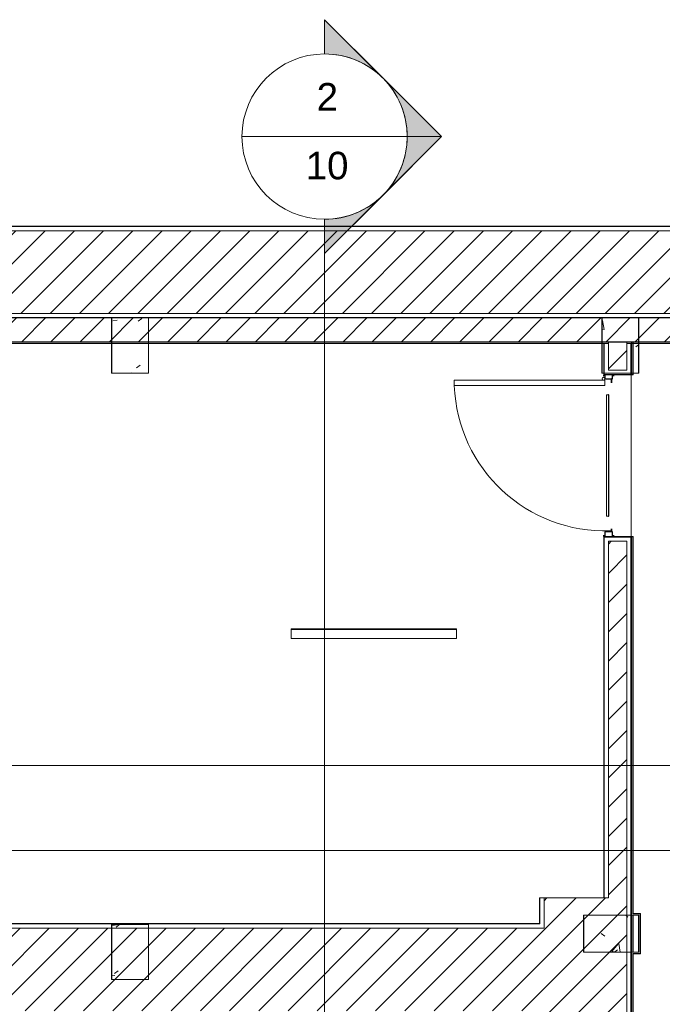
# Model space of a CAD drawing. Header units: metres. Extents: x 3 to 43.5, y -74 to -48.5.
# Tile 34 of 209: x 31.8 to 35.3, y -54.8 to -49.4. Entities that reach past the tile are written whole.
import ezdxf

# ---------------------------------------------------------------- set-up
doc = ezdxf.new("R2010")
doc.units = ezdxf.units.M
doc.layers.add('1PAV - FRIG_dwg', color=7, linetype='Continuous', lineweight=18, true_color=0x767676)
doc.layers.add('TUB_FRIGO', color=30, linetype='Continuous', lineweight=18, true_color=0xff7f00)
for name, color, linetype, lineweight in [('A-COLS', 7, 'Continuous', 18), ('A-DOOR', 7, 'Continuous', 18), ('A-DOOR-FRAM', 7, 'Continuous', 25), ('A-FLOR', 7, 'Continuous', 18), ('A-WALL', 7, 'Continuous', 18), ('A-WALL-PATT', 7, 'Continuous', 18), ('E-LITE-EQPM', 7, 'Continuous', 18), ('G-ANNO-SYMB', 7, 'Continuous', 9), ('I-WALL', 7, 'Continuous', 18), ('S-COLS', 7, 'Continuous', 18)]:
    doc.layers.add(name, color=color, linetype=linetype, lineweight=lineweight)
doc.styles.add('Arial', font='arial.ttf', dxfattribs={"height": 0.15})
pattern_1 = [(50, (21.555, -62.9), (0.5465545, -0.047815), [0.05715, -0.62865]), (355, (21.555, -62.9), (-0.105728, 0.573166), [0.04572, -0.50292]), (100.451, (21.601, -62.904), (0.440828, 0.525349), [0.04857, -0.53427]), (46.184, (21.555, -62.748), (0.813237, -0.12613), [0.08573, -0.94298]), (96.636, (21.623, -62.758), (0.712212, 0.742287), [0.07286, -0.80141]), (351.184, (21.555, -62.748), (0.712217, 0.742274), [0.06858, -0.75438]), (21, (21.631, -62.786), (0.454846, -0.306795), [0.05715, -0.62865]), (326, (21.631, -62.786), (0.185405, 0.55256), [0.04572, -0.50292]), (71.451, (21.669, -62.811), (0.640251, 0.245763), [0.04857, -0.53427]), (37.5, (21.555, -62.9), (0.009261, 0.2536672), [0.02515, -0.47168, 0.02515, -0.48539, -0.50482]), (37.5, (21.555, -62.9), (0.009261, 0.2536672), [-1.007, 0.02515, -0.47968]), (7.5, (21.555, -62.9), (0.2004558, 0.300546), [0.02515, -0.26594, 0.02515, -0.46025, -0.1924]), (7.5, (21.555, -62.9), (0.2004558, 0.300546), [-0.77648, 0.02515, -0.16726]), (327.5, (21.385, -62.9), (0.4067682, -0.0171882), [0.02515, -0.16535, 0.02515, -0.56921, -0.78867]), (327.5, (21.385, -62.9), (0.4067682, -0.0171882), [-0.78486, 0.02515, -0.76352]), (317.5, (21.309, -62.9), (0.444383, 0.0762794), [0.02515, -0.2225, 0.02515, -0.36957, -0.56007]), (317.5, (21.309, -62.9), (0.444383, 0.0762794), [-0.64237, 0.02515, -0.53492])]
pattern_2 = [(45, (21.555, -62.9), (-0.0795495, 0.0795495), [])]
pattern_3 = [(0, (21.555, -62.9), (0.381, 0.381), [0.1905, -0.5715]), (45, (21.65, -62.9), (-1.90495, 1.90495), []), (90, (21.65, -62.995), (-0.381, 0.381), [0.1905, -0.5715])]

# ---------------------------------------------------------------- blocks, each defined once
blk = doc.blocks.new('Item 11 - Porta de abrir com veneziana ventilada - PAVV - LIXEIRA E CASA DE GÁS-8424137-1PAV - FRIGORÍFICA')
at = {"layer": 'A-DOOR', "color": 253, "true_color": 0xaaaaaa}
for p, q in [((-0.4114, -0.0688), (-0.4114, -0.8888)), ((-0.3814, -0.0688), (-0.4114, -0.0688)), ((-0.3814, -0.8888), (-0.3814, -0.0688)), ((-0.4114, -0.8888), (-0.3814, -0.8888))]:
    blk.add_line(p, q, dxfattribs=at)
blk.add_circle((-0.4192, -0.0765), 0.00775, dxfattribs=at)
blk.add_arc((-0.4114, -0.0688), 0.8205, 272.0953, 2.0953, dxfattribs=at)
at = {"layer": 'A-DOOR-FRAM', "color": 253, "true_color": 0xaaaaaa}
for p, q in [((-0.4335, -0.021), (-0.4395, -0.021)), ((-0.4388, -0.0272), (-0.4388, -0.0222)), ((-0.4388, -0.0222), (-0.433, -0.0222)), ((-0.4202, -0.0272), (-0.4388, -0.0272)), ((-0.433, -0.0222), (-0.4335, -0.021)), ((-0.419, -0.0318), (-0.419, -0.0284)), ((-0.419, -0.0688), (-0.419, -0.0335)), ((-0.419, -0.0335), (-0.3975, -0.0335)), ((-0.3987, -0.0323), (-0.4185, -0.0323)), ((-0.3314, -0.0479), (-0.3314, -0.0489)), ((0.3286, -0.0479), (-0.3314, -0.0479)), ((-0.3314, -0.0489), (0.3286, -0.0489)), ((0.3286, -0.0489), (0.3286, -0.0479)), ((0.3975, -0.0335), (0.4145, -0.0335)), ((0.4145, -0.0323), (0.3987, -0.0323)), ((0.4145, -0.0284), (0.4145, -0.0323)), ((0.4145, -0.0335), (0.4145, -0.0676)), ((0.4388, -0.0272), (0.4157, -0.0272)), ((0.4335, -0.021), (0.433, -0.0222)), ((0.433, -0.0222), (0.4388, -0.0222)), ((0.44, -0.021), (0.4335, -0.021)), ((0.4388, -0.0222), (0.4388, -0.0272)), ((-0.44, -0.075), (-0.4335, -0.075)), ((-0.4388, -0.0738), (-0.4388, -0.0688)), ((-0.4388, -0.0688), (-0.419, -0.0688)), ((-0.433, -0.0738), (-0.4388, -0.0738)), ((-0.4335, -0.075), (-0.433, -0.0738)), ((0.4157, -0.0688), (0.4388, -0.0688)), ((0.4388, -0.0738), (0.433, -0.0738)), ((0.433, -0.0738), (0.4335, -0.075)), ((0.4335, -0.075), (0.44, -0.075)), ((0.4388, -0.0688), (0.4388, -0.0738))]:
    blk.add_line(p, q, dxfattribs=at)
at = {"layer": 'A-DOOR-FRAM', "color": 253, "lineweight": 18, "true_color": 0xaaaaaa}
for p, q in [((-0.3314, -0.0596), (-0.3314, -0.0489)), ((0.3286, -0.0489), (0.3286, -0.0596)), ((0.3286, -0.0596), (-0.3314, -0.0596))]:
    blk.add_line(p, q, dxfattribs=at)
at = {"layer": 'A-DOOR-FRAM', "color": 253, "true_color": 0xaaaaaa}
for centre, radius, start, end in [((-0.4395, -0.0215), 0.0005, 90, 180), ((-0.4202, -0.0284), 0.0012, 360, 90), ((-0.4185, -0.0318), 0.0005, 180, 270), ((-0.3987, -0.0335), 0.0012, 0, 90), ((0.3987, -0.0335), 0.0012, 90, 180), ((0.4157, -0.0284), 0.0012, 90, 180), ((0.4157, -0.0676), 0.0012, 180, 270)]:
    blk.add_arc(centre, radius, start, end, dxfattribs=at)
at = {"layer": 'A-DOOR-FRAM', "color": 253, "lineweight": 18, "true_color": 0xaaaaaa}
for centre, start, end in [((-0.4395, -0.0215), 90, 165), ((-0.4185, -0.0318), 210, 255)]:
    blk.add_arc(centre, 0.0005, start, end, dxfattribs=at)
blk = doc.blocks.new('63_PHILIPS_SmartBalance Wall-mounted_WL484W - 1xLED46S_840-8157319-1PAV - FRIGORÍFICA')
at = {"layer": 'E-LITE-EQPM', "color": 253, "true_color": 0xaaaaaa}
for p, q in [((-0.026, -0.45), (-0.026, 0.45)), ((-0.026, 0.45), (0.026, 0.45)), ((-0.026, -0.45), (-0.026, 0.45)), ((-0.026, 0.45), (0.026, 0.45)), ((0.023, -0.447), (0.023, 0.447)), ((0.023, 0.447), (0.026, 0.447)), ((0.023, -0.447), (0.023, 0.447)), ((0.025, 0.447), (0.023, 0.447)), ((0.023, -0.447), (0.023, 0.447)), ((0.023, 0.447), (0.026, 0.447)), ((0.023, -0.447), (0.023, 0.447)), ((0.025, 0.447), (0.023, 0.447)), ((0.025, 0.447), (0.025, -0.447)), ((0.025, 0.447), (0.025, -0.447)), ((0.026, 0.45), (0.026, 0.447)), ((0.026, 0.45), (0.026, 0.447)), ((0.026, 0.447), (0.026, 0.4)), ((0.026, 0.447), (0.026, 0.4)), ((0.026, 0.4), (0.026, -0.4)), ((0.026, 0.4), (0.026, -0.4)), ((0.026, -0.4), (0.026, -0.447)), ((0.026, -0.4), (0.026, -0.447)), ((0.026, -0.45), (-0.026, -0.45)), ((0.026, -0.45), (-0.026, -0.45)), ((0.026, -0.447), (0.023, -0.447)), ((0.025, -0.447), (0.023, -0.447)), ((0.026, -0.447), (0.023, -0.447)), ((0.025, -0.447), (0.023, -0.447)), ((0.026, -0.447), (0.026, -0.45)), ((0.026, -0.447), (0.026, -0.45))]:
    blk.add_line(p, q, dxfattribs=at)
blk = doc.blocks.new('4 GRE - ESCOLA DE CINEMA E AUDIOVISUAL CINE REX R07_rvt-1-1PAV - FRIGORÍFICA')
at = {"layer": 'A-WALL-PATT', "true_color": 0xd4d4d4}
h = blk.add_hatch(dxfattribs=at)
h.set_pattern_fill('FP_1', color=254, style=0, pattern_type=2)
h.set_pattern_definition(pattern_1)
h.paths.add_polyline_path([(43.4889, -50.5479), (43.4889, -50.5454), (21.5473, -50.5454), (21.5473, -50.5479), (40.8709, -50.5479)])
h = blk.add_hatch(dxfattribs=at)
h.set_pattern_fill('FP_2', color=254, style=0, pattern_type=2)
h.set_pattern_definition(pattern_2)
h.paths.add_polyline_path([(43.4889, -51.0204), (43.4889, -50.5704), (21.5473, -50.5704), (21.5473, -51.0204), (40.8709, -51.0204)])
h = blk.add_hatch(dxfattribs=at)
h.set_pattern_fill('FP_1', color=254, style=0, pattern_type=2)
h.set_pattern_definition(pattern_1)
h.paths.add_polyline_path([(43.4889, -51.0454), (43.4889, -51.0429), (40.3148, -51.0429), (40.3148, -51.0454), (40.8709, -51.0454)])
h.paths.add_polyline_path([(40.1698, -51.0454), (40.1698, -51.0429), (22.5848, -51.0429), (22.5848, -51.0454), (40.1673, -51.0454)])
h.paths.add_polyline_path([(22.4398, -51.0454), (22.4398, -51.0429), (21.5473, -51.0429), (21.5473, -51.0454), (22.4373, -51.0454)])
h = blk.add_hatch(dxfattribs=at)
h.set_pattern_fill('FP_2', color=254, style=0, pattern_type=2)
h.set_pattern_definition(pattern_2)
h.paths.add_polyline_path([(40.1698, -51.1754), (40.1923, -51.1754), (40.1923, -51.0454), (22.5623, -51.0454), (22.5623, -51.1754), (39.8676, -51.1754), (39.8676, -51.0461), (40.1676, -51.0461), (40.1676, -51.1754)])
h = blk.add_hatch(dxfattribs=at)
h.set_pattern_fill('FP_2', color=254, style=0, pattern_type=2)
h.set_pattern_definition(pattern_2)
h.paths.add_polyline_path([(35.0923, -54.2019), (35.1423, -54.2019), (35.1423, -52.2604), (35.0423, -52.2604), (35.0423, -54.2019)])
h.paths.add_polyline_path([(35.0923, -51.3304), (35.1423, -51.3304), (35.1423, -51.1769), (35.0423, -51.1769), (35.0423, -51.3304)])
at = {"layer": 'A-WALL-PATT', "true_color": 0xeaeaea}
h = blk.add_hatch(dxfattribs=at)
h.set_pattern_fill('FP_22', color=254, style=0, pattern_type=2)
h.set_pattern_definition(pattern_3)
h.paths.add_polyline_path([(35.1671, -63.7364), (35.1686, -63.7364), (35.1678, -57.7855), (35.1671, -57.7855), (35.1671, -63.714)])
h.paths.add_polyline_path([(35.1686, -57.5855), (35.1686, -52.2354), (35.1673, -52.2354), (35.1678, -57.5855)])
h.paths.add_polyline_path([(35.1686, -51.3554), (35.1686, -51.1754), (35.1673, -51.1754), (35.1673, -51.3554)])
h = blk.add_hatch(dxfattribs=at)
h.set_pattern_fill('FP_22', color=254, style=0, pattern_type=2)
h.set_pattern_definition(pattern_3)
h.paths.add_polyline_path([(39.8676, -51.1769), (39.8676, -51.1754), (35.1673, -51.1754), (35.1673, -51.1769), (39.562, -51.1769)])
at = {"layer": 'A-WALL-PATT', "true_color": 0xd4d4d4}
h = blk.add_hatch(dxfattribs=at)
h.set_pattern_fill('FP_1', color=254, style=0, pattern_type=2)
h.set_pattern_definition(pattern_1)
h.paths.add_polyline_path([(35.0198, -54.2019), (35.0198, -52.2379), (35.0923, -52.2379), (35.0923, -52.2354), (35.0173, -52.2354), (35.0173, -54.2019)])
h.paths.add_polyline_path([(35.0923, -51.3554), (35.0923, -51.3529), (35.0198, -51.3529), (35.0198, -51.1854), (35.0173, -51.1854), (35.0173, -51.3554)])
h = blk.add_hatch(dxfattribs=at)
h.set_pattern_fill('FP_1', color=254, style=0, pattern_type=2)
h.set_pattern_definition(pattern_1)
h.paths.add_polyline_path([(35.1671, -54.2019), (35.1673, -54.2019), (35.1673, -52.2354), (35.0923, -52.2354), (35.0923, -52.2379), (35.1648, -52.2379), (35.1648, -54.2019)])
h.paths.add_polyline_path([(35.1673, -51.3554), (35.1673, -51.1854), (35.1648, -51.1854), (35.1648, -51.3529), (35.0923, -51.3529), (35.0923, -51.3554), (35.1441, -51.3554)])
h = blk.add_hatch(dxfattribs=at)
h.set_pattern_fill('FP_1', color=254, style=0, pattern_type=2)
h.set_pattern_definition(pattern_1)
h.paths.add_polyline_path([(35.0073, -68.4419), (35.0073, -68.4394), (34.6696, -68.4394), (34.6696, -67.7944), (34.9171, -67.7944), (34.9171, -67.7919), (34.6671, -67.7919), (34.6671, -68.4419), (34.9805, -68.4419)])
h.paths.add_polyline_path([(34.6671, -66.8919), (34.9171, -66.8919), (34.9171, -66.8894), (34.6696, -66.8894), (34.6696, -65.0519), (34.6671, -65.0519), (34.6671, -66.8904)])
h.paths.add_polyline_path([(34.6671, -65.0434), (34.6696, -65.0434), (34.6696, -65.0394), (34.6671, -65.0394), (34.6671, -65.0419)])
h.paths.add_polyline_path([(34.6696, -58.0394), (34.6671, -58.0394), (34.6671, -58.0415)])
h.paths.add_polyline_path([(34.6696, -64.7444), (34.6696, -58.0394), (34.6671, -58.0419), (34.6671, -64.7444)])
h.paths.add_polyline_path([(34.6696, -57.744), (34.6696, -54.839), (34.6671, -54.839), (34.6671, -57.7415)])
h.paths.add_polyline_path([(34.6696, -57.744), (34.6671, -57.7419), (34.6671, -57.744)])
h.paths.add_polyline_path([(34.6696, -54.344), (34.6696, -54.2019), (34.6671, -54.2019), (34.6671, -54.344)])
h = blk.add_hatch(dxfattribs=at)
h.set_pattern_fill('FP_2', color=254, style=0, pattern_type=2)
h.set_pattern_definition(pattern_2)
h.paths.add_polyline_path([(34.6921, -68.4169), (35.0073, -68.4169), (35.0073, -68.1426), (35.1421, -68.1426), (35.1421, -67.8169), (34.6921, -67.8169), (34.6921, -68.3825)])
h.paths.add_polyline_path([(34.6921, -66.8669), (35.1421, -66.8669), (35.1421, -57.7855), (34.9073, -57.7855), (34.9073, -57.5855), (35.1421, -57.5855), (35.1421, -54.2019), (34.6921, -54.2019), (34.6921, -66.7932)])
h = blk.add_hatch(dxfattribs=at)
h.set_pattern_fill('FP_1', color=254, style=0, pattern_type=2)
h.set_pattern_definition(pattern_1)
h.paths.add_polyline_path([(35.1659, -68.1426), (35.1671, -68.1426), (35.1671, -67.7919), (34.9171, -67.7919), (34.9171, -67.7944), (35.1646, -67.7944), (35.1646, -68.1426)])
h.paths.add_polyline_path([(35.1671, -66.8919), (35.1671, -63.9064), (35.1646, -63.9064), (35.1646, -66.8894), (34.9171, -66.8894), (34.9171, -66.8919), (34.9805, -66.8919)])
h.paths.add_polyline_path([(35.1646, -63.8979), (35.1671, -63.8979), (35.1671, -63.8939), (35.1646, -63.8939)])
h.paths.add_polyline_path([(35.1646, -63.7489), (35.1671, -63.7489), (35.1671, -63.7449), (35.1646, -63.7449)])
h.paths.add_polyline_path([(35.1671, -63.7364), (35.167, -57.7855), (35.1646, -57.7855), (35.1646, -63.7364)])
h.paths.add_polyline_path([(35.1671, -57.5855), (35.1671, -57.584), (35.1646, -57.584), (35.1646, -57.5855)])
h.paths.add_polyline_path([(35.1671, -57.5755), (35.1671, -54.2019), (35.1646, -54.2019), (35.1646, -57.5755)])
h = blk.add_hatch(dxfattribs=at)
h.set_pattern_fill('FP_1', color=254, style=0, pattern_type=2)
h.set_pattern_definition(pattern_1)
h.paths.add_polyline_path([(5.0212, -54.839), (5.0212, -54.344), (11.7396, -54.344), (11.7396, -54.3415), (5.0187, -54.3415), (5.0187, -54.839)])
h.paths.add_polyline_path([(34.6671, -54.344), (34.6671, -54.3415), (22.5848, -54.3415), (22.5848, -54.344), (34.326, -54.344)])
h.paths.add_polyline_path([(21.261, -54.344), (21.261, -54.3415), (19.4485, -54.3415), (19.4485, -54.344), (21.2362, -54.344)])
h.paths.add_polyline_path([(21.8907, -54.344), (22.4398, -54.344), (22.4398, -54.3415), (21.406, -54.3415), (21.406, -54.344)])
h.paths.add_polyline_path([(19.3185, -54.344), (19.3185, -54.3415), (11.9396, -54.3415), (11.9396, -54.344), (18.6183, -54.344)])
h = blk.add_hatch(dxfattribs=at)
h.set_pattern_fill('FP_2', color=254, style=0, pattern_type=2)
h.set_pattern_definition(pattern_2)
h.paths.add_polyline_path([(33.094, -54.8165), (34.6921, -54.8165), (34.6921, -54.3665), (11.9396, -54.3665), (11.9396, -54.4969), (11.7396, -54.4969), (11.7396, -54.3665), (5.0437, -54.3665), (5.0437, -54.8165), (33.0171, -54.8165)])
at = {"layer": 'S-COLS', "true_color": 0xaaaaaa}
h = blk.add_hatch(dxfattribs=at)
h.set_pattern_fill('FP_1', color=253, style=0, pattern_type=2)
h.set_pattern_definition(pattern_1)
h.paths.add_polyline_path([(32.5373, -51.3455), (32.5373, -51.0455), (32.3373, -51.0455), (32.3373, -51.3455)])
h = blk.add_hatch(dxfattribs=at)
h.set_pattern_fill('FP_1', color=253, style=0, pattern_type=2)
h.set_pattern_definition(pattern_1)
h.paths.add_polyline_path([(35.2073, -51.3455), (35.2073, -51.0455), (35.0073, -51.0455), (35.0073, -51.3455), (35.1441, -51.3455)])
h = blk.add_hatch(dxfattribs=at)
h.set_pattern_fill('FP_1', color=253, style=0, pattern_type=2)
h.set_pattern_definition(pattern_1)
h.paths.add_polyline_path([(34.9805, -54.4969), (35.2071, -54.4969), (35.2071, -54.2969), (34.9071, -54.2969), (34.9071, -54.4969)])
h = blk.add_hatch(dxfattribs=at)
h.set_pattern_fill('FP_1', color=253, style=0, pattern_type=2)
h.set_pattern_definition(pattern_1)
h.paths.add_polyline_path([(32.5373, -54.6468), (32.5373, -54.3468), (32.3373, -54.3468), (32.3373, -54.6468)])
at = {"layer": 'A-FLOR', "color": 253, "true_color": 0xaaaaaa}
for p, q in [((35.1673, -52.2354), (35.1673, -51.3554)), ((35.1673, -51.3554), (35.1673, -52.2354))]:
    blk.add_line(p, q, dxfattribs=at)
at = {"layer": 'A-WALL', "color": 253, "true_color": 0xaaaaaa}
for p, q in [((43.4889, -50.5454), (21.5473, -50.5454)), ((21.5473, -50.5479), (43.4889, -50.5479)), ((21.5473, -50.5704), (43.4889, -50.5704)), ((22.5623, -51.0204), (40.1923, -51.0204)), ((22.5848, -51.0429), (40.1698, -51.0429)), ((22.5873, -51.0454), (40.1673, -51.0454)), ((35.0173, -51.1754), (22.5873, -51.1754)), ((35.0173, -51.1769), (22.5873, -51.1769)), ((35.1673, -51.1754), (35.0173, -51.1754)), ((35.0423, -51.1754), (35.0173, -51.1754)), ((35.0173, -51.1769), (35.0423, -51.1769)), ((35.0423, -51.1754), (35.0423, -51.1769)), ((35.0423, -51.1769), (35.0423, -51.1839)), ((35.0423, -51.1769), (35.1423, -51.1769)), ((35.0423, -51.1769), (35.0423, -51.1839)), ((35.1423, -51.1769), (35.1423, -51.1754)), ((35.1423, -51.1839), (35.1423, -51.1769)), ((35.1423, -51.1769), (35.1648, -51.1769)), ((35.1423, -51.1839), (35.1423, -51.1769)), ((35.1648, -51.1754), (35.1648, -51.1769)), ((39.8676, -51.1754), (35.1673, -51.1754)), ((35.1673, -51.1754), (35.1673, -51.1769)), ((35.1686, -51.1754), (35.1673, -51.1754)), ((39.8676, -51.1769), (35.1673, -51.1769)), ((35.1721, -51.1754), (35.1686, -51.1754)), ((35.1686, -51.1754), (35.1686, -51.3554)), ((35.1756, -51.1754), (35.1721, -51.1754)), ((35.1771, -51.1754), (35.1756, -51.1754)), ((35.1756, -51.3539), (35.1756, -51.1754)), ((35.1771, -51.3554), (35.1771, -51.1754)), ((35.0173, -51.1839), (22.5873, -51.1839)), ((22.5873, -51.1854), (35.0173, -51.1854)), ((35.0173, -51.1839), (35.0423, -51.1839)), ((35.0173, -51.1854), (35.0173, -51.3554)), ((35.0173, -51.1854), (35.0198, -51.1854)), ((35.0198, -51.1854), (35.0198, -51.3529)), ((35.0198, -51.1854), (35.0423, -51.1854)), ((35.0423, -51.1839), (35.0423, -51.1854)), ((35.0423, -51.1839), (35.0423, -51.1854)), ((35.0423, -51.1854), (35.0423, -51.3304)), ((35.1423, -51.1854), (35.1423, -51.1839)), ((35.1423, -51.1854), (35.1423, -51.1839)), ((35.1423, -51.1839), (35.1673, -51.1839)), ((35.1423, -51.3304), (35.1423, -51.1854)), ((35.1423, -51.1854), (35.1648, -51.1854)), ((35.1648, -51.3529), (35.1648, -51.1854)), ((35.1648, -51.1854), (35.1673, -51.1854)), ((39.8591, -51.1839), (35.1673, -51.1839)), ((35.1673, -51.3554), (35.1673, -51.1854)), ((35.1673, -51.1854), (39.8576, -51.1854)), ((35.1673, -51.1854), (35.1673, -51.3554)), ((35.0423, -51.3304), (35.0923, -51.3304)), ((35.0923, -51.3304), (35.1423, -51.3304)), ((35.0173, -51.3554), (35.1673, -51.3554)), ((35.0198, -51.3529), (35.0923, -51.3529)), ((35.0923, -51.3529), (35.1648, -51.3529)), ((35.1673, -51.3554), (35.1771, -51.3554)), ((35.1721, -51.3539), (35.1721, -51.3554)), ((35.1721, -51.3539), (35.1756, -51.3539)), ((35.1673, -52.2354), (35.0173, -52.2354)), ((35.0173, -52.2354), (35.0173, -54.2019)), ((35.0198, -52.2379), (35.0198, -54.2019)), ((35.0923, -52.2379), (35.0198, -52.2379)), ((35.1648, -52.2379), (35.0923, -52.2379)), ((35.1648, -54.2019), (35.1648, -52.2379)), ((35.1673, -54.2019), (35.1673, -52.2354)), ((35.1771, -52.2354), (35.1673, -52.2354)), ((35.1673, -52.2354), (35.1673, -54.2019)), ((35.1686, -52.2354), (35.1686, -57.5855)), ((35.1721, -52.2354), (35.1721, -52.2369)), ((35.1756, -52.2369), (35.1721, -52.2369)), ((35.1756, -54.2884), (35.1756, -52.2369)), ((35.1771, -54.2869), (35.1771, -52.2354)), ((35.0423, -52.2604), (35.0423, -54.2019)), ((35.0923, -52.2604), (35.0423, -52.2604)), ((35.1423, -52.2604), (35.0923, -52.2604)), ((35.1423, -54.2019), (35.1423, -52.2604)), ((34.6671, -54.2019), (34.6671, -54.3415)), ((35.0173, -54.2019), (34.6671, -54.2019)), ((34.6696, -54.2019), (34.6696, -54.344)), ((34.6921, -54.2019), (34.6921, -54.3665)), ((35.0173, -54.2019), (35.0198, -54.2019)), ((35.0198, -54.2019), (35.0173, -54.2019)), ((35.0198, -54.2019), (35.0423, -54.2019)), ((35.0423, -54.2019), (35.0198, -54.2019)), ((35.1421, -54.2019), (35.1423, -54.2019)), ((35.1423, -54.2019), (35.1421, -54.2019)), ((35.1421, -57.5755), (35.1421, -54.2019)), ((35.1646, -54.2019), (35.1648, -54.2019)), ((35.1648, -54.2019), (35.1646, -54.2019)), ((35.1646, -57.5755), (35.1646, -54.2019)), ((35.1671, -54.2019), (35.1673, -54.2019)), ((35.1671, -57.5755), (35.1671, -54.2019)), ((35.1671, -54.2019), (35.1671, -57.5855)), ((35.1673, -54.2019), (35.1671, -54.2019)), ((35.1756, -54.2884), (35.1771, -54.2884)), ((35.2071, -54.2869), (35.1771, -54.2869)), ((35.1771, -54.2884), (35.2071, -54.2884)), ((35.2171, -54.2869), (35.2071, -54.2869)), ((35.2086, -54.2869), (35.2071, -54.2869)), ((35.2071, -54.2884), (35.2086, -54.2884)), ((35.2086, -54.2869), (35.2086, -54.2884)), ((35.2086, -54.2884), (35.2156, -54.2884)), ((35.2156, -54.2869), (35.2156, -54.2884)), ((35.2171, -54.2869), (35.2156, -54.2869)), ((35.2156, -54.2884), (35.2156, -54.4969)), ((35.2156, -54.2884), (35.2171, -54.2884)), ((35.2171, -54.4969), (35.2171, -54.2869)), ((35.2171, -54.2884), (35.2171, -54.2869)), ((22.5848, -54.344), (34.6671, -54.344)), ((34.6671, -54.3415), (22.5873, -54.3415)), ((34.6696, -54.344), (34.6671, -54.344)), ((35.1756, -54.4984), (35.1756, -54.2954)), ((35.1756, -54.2954), (35.1771, -54.2954)), ((35.1771, -54.2954), (35.1771, -54.2969)), ((35.1771, -54.2954), (35.2071, -54.2954)), ((35.1771, -54.4969), (35.1771, -54.2969)), ((35.1771, -54.2969), (35.2071, -54.2969)), ((35.2071, -54.2954), (35.2086, -54.2954)), ((35.2071, -54.2969), (35.2071, -54.4969)), ((35.2086, -54.2954), (35.2086, -54.4969)), ((22.5623, -54.3665), (34.6671, -54.3665)), ((34.6696, -54.3665), (34.6671, -54.3665)), ((34.6921, -54.3665), (34.6696, -54.3665)), ((35.1756, -54.4984), (35.1771, -54.4984)), ((35.2071, -54.4969), (35.1771, -54.4969)), ((35.1771, -54.4969), (35.1771, -54.4984)), ((35.2086, -54.4984), (35.1771, -54.4984)), ((35.2086, -54.4969), (35.2086, -54.4984)), ((35.2156, -54.4969), (35.2156, -54.4984)), ((35.2156, -54.4984), (35.2156, -54.5054)), ((35.2171, -54.4984), (35.2156, -54.4984)), ((35.2171, -54.5069), (35.2171, -54.4969)), ((35.2171, -54.4984), (35.2171, -54.4969)), ((35.1756, -57.5855), (35.1756, -54.5054)), ((35.1756, -54.5054), (35.1771, -54.5054)), ((35.2156, -54.5054), (35.1771, -54.5054)), ((35.1771, -57.5855), (35.1771, -54.5069)), ((35.1771, -54.5069), (35.2171, -54.5069)), ((35.2171, -54.5054), (35.2156, -54.5054)), ((35.2156, -54.5054), (35.2156, -54.5069)), ((35.2156, -54.5069), (35.2171, -54.5069)), ((35.2171, -54.5069), (35.2171, -54.5054))]:
    blk.add_line(p, q, dxfattribs=at)
at = {"layer": 'I-WALL', "color": 253, "true_color": 0xaaaaaa}
for p, q in [((40.1673, -51.0454), (22.5873, -51.0454)), ((22.5873, -51.1754), (35.1673, -51.1754)), ((35.1771, -51.1754), (39.8676, -51.1754))]:
    blk.add_line(p, q, dxfattribs=at)
at = {"layer": 'S-COLS', "color": 253, "true_color": 0xaaaaaa}
for p, q in [((32.3373, -51.0455), (32.3373, -51.3455)), ((32.5373, -51.0455), (32.3373, -51.0455)), ((32.5373, -51.3455), (32.5373, -51.0455)), ((35.0073, -51.0455), (35.0073, -51.3455)), ((35.2073, -51.0455), (35.0073, -51.0455)), ((35.2073, -51.3455), (35.2073, -51.0455)), ((32.3373, -51.3455), (32.5373, -51.3455)), ((35.0073, -51.3455), (35.2073, -51.3455)), ((35.2071, -54.2969), (34.9071, -54.2969)), ((34.9071, -54.2969), (34.9071, -54.4969)), ((35.2071, -54.4969), (35.2071, -54.2969)), ((32.3373, -54.3468), (32.3373, -54.6468)), ((32.5373, -54.3468), (32.3373, -54.3468)), ((32.5373, -54.6468), (32.5373, -54.3468)), ((34.9071, -54.4969), (35.2071, -54.4969)), ((32.3373, -54.6468), (32.5373, -54.6468))]:
    blk.add_line(p, q, dxfattribs=at)
at = {"layer": 'A-DOOR', "color": 253, "lineweight": 18, "true_color": 0xaaaaaa, "rotation": 269.9999999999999}
blk.add_blockref('Item 11 - Porta de abrir com veneziana ventilada - PAVV - LIXEIRA E CASA DE GÁS-8424137-1PAV - FRIGORÍFICA', (35.0923, -51.7954), dxfattribs=at)
at = {"layer": 'E-LITE-EQPM', "color": 253, "lineweight": 18, "true_color": 0xaaaaaa, "rotation": 90.00000000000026}
blk.add_blockref('63_PHILIPS_SmartBalance Wall-mounted_WL484W - 1xLED46S_840-8157319-1PAV - FRIGORÍFICA', (33.7648, -52.7635), dxfattribs=at)
blk = doc.blocks.new('Family - P18-299904-1PAV - FRIGORÍFICA')
at = {"layer": 'S-COLS', "color": 253, "true_color": 0xaaaaaa}
for p, q in [((0.15, 0.1), (-0.15, 0.1)), ((-0.15, 0.1), (-0.15, -0.1)), ((0.15, -0.1), (0.15, 0.1)), ((-0.15, -0.1), (0.15, -0.1))]:
    blk.add_line(p, q, dxfattribs=at)
blk = doc.blocks.new('Family - P18-301535-1PAV - FRIGORÍFICA')
at = {"layer": 'S-COLS', "color": 253, "true_color": 0xaaaaaa}
for p, q in [((0.15, 0.1), (-0.15, 0.1)), ((-0.15, 0.1), (-0.15, -0.1)), ((0.15, -0.1), (0.15, 0.1)), ((-0.15, -0.1), (0.15, -0.1))]:
    blk.add_line(p, q, dxfattribs=at)
blk = doc.blocks.new('Family - P17-299920-1PAV - FRIGORÍFICA')
at = {"layer": 'S-COLS', "color": 253, "true_color": 0xaaaaaa}
for p, q in [((-0.1, 0.15), (-0.1, -0.15)), ((0.1, 0.15), (-0.1, 0.15)), ((0.1, -0.15), (0.1, 0.15)), ((-0.1, -0.15), (0.1, -0.15))]:
    blk.add_line(p, q, dxfattribs=at)
blk = doc.blocks.new('Family - P17-301534-1PAV - FRIGORÍFICA')
at = {"layer": 'S-COLS', "color": 253, "true_color": 0xaaaaaa}
for p, q in [((-0.1, 0.15), (-0.1, -0.15)), ((0.1, 0.15), (-0.1, 0.15)), ((0.1, -0.15), (0.1, 0.15)), ((-0.1, -0.15), (0.1, -0.15))]:
    blk.add_line(p, q, dxfattribs=at)
blk = doc.blocks.new('Family - P9-299922-1PAV - FRIGORÍFICA')
at = {"layer": 'S-COLS', "color": 253, "true_color": 0xaaaaaa}
for p, q in [((0.1, 0.15), (-0.1, 0.15)), ((-0.1, 0.15), (-0.1, -0.15)), ((0.1, -0.15), (0.1, 0.15)), ((-0.1, -0.15), (0.1, -0.15))]:
    blk.add_line(p, q, dxfattribs=at)
blk = doc.blocks.new('Family - P9-301583-1PAV - FRIGORÍFICA')
at = {"layer": 'S-COLS', "color": 253, "true_color": 0xaaaaaa}
for p, q in [((0.1, 0.15), (-0.1, 0.15)), ((-0.1, 0.15), (-0.1, -0.15)), ((0.1, -0.15), (0.1, 0.15)), ((-0.1, -0.15), (0.1, -0.15))]:
    blk.add_line(p, q, dxfattribs=at)
blk = doc.blocks.new('Family - P8-299932-1PAV - FRIGORÍFICA')
at = {"layer": 'S-COLS', "color": 253, "true_color": 0xaaaaaa}
for p, q in [((-0.1, 0.15), (-0.1, -0.15)), ((0.1, 0.15), (-0.1, 0.15)), ((0.1, -0.15), (0.1, 0.15)), ((-0.1, -0.15), (0.1, -0.15))]:
    blk.add_line(p, q, dxfattribs=at)
blk = doc.blocks.new('Family - P8-301582-1PAV - FRIGORÍFICA')
at = {"layer": 'S-COLS', "color": 253, "true_color": 0xaaaaaa}
for p, q in [((-0.1, 0.15), (-0.1, -0.15)), ((0.1, 0.15), (-0.1, 0.15)), ((0.1, -0.15), (0.1, 0.15)), ((-0.1, -0.15), (0.1, -0.15))]:
    blk.add_line(p, q, dxfattribs=at)
blk = doc.blocks.new('ESTRUTURAL CINE REX _011_IFC-1-1PAV - FRIGORÍFICA')
at = {"layer": 'A-COLS', "color": 253, "lineweight": 18, "true_color": 0xaaaaaa}
for name, p in [('Family - P8-301582-1PAV - FRIGORÍFICA', (32.4386, -51.1955)), ('Family - P9-301583-1PAV - FRIGORÍFICA', (35.1086, -51.1955)), ('Family - P18-301535-1PAV - FRIGORÍFICA', (35.0584, -54.3969)), ('Family - P17-301534-1PAV - FRIGORÍFICA', (32.4386, -54.4962))]:
    blk.add_blockref(name, p, dxfattribs=at)
at = {"layer": 'S-COLS', "color": 253, "lineweight": 18, "true_color": 0xaaaaaa}
for name, p in [('Family - P8-299932-1PAV - FRIGORÍFICA', (32.4386, -51.1955)), ('Family - P9-299922-1PAV - FRIGORÍFICA', (35.1086, -51.1955)), ('Family - P18-299904-1PAV - FRIGORÍFICA', (35.0584, -54.3969)), ('Family - P17-299920-1PAV - FRIGORÍFICA', (32.4386, -54.4962))]:
    blk.add_blockref(name, p, dxfattribs=at)
blk = doc.blocks.new('1PAV - FRIG_dwg-1115125-1PAV - FRIGORÍFICA')
at = {"layer": 'TUB_FRIGO', "flags": 128}
blk.add_lwpolyline([(-5.7683, 8.9564), (14.5122, 8.9564), (14.5122, 7.8305)], dxfattribs=at)
blk = doc.blocks.new('Corte - M_Cabeça do corte - Preenchido-1049-1PAV - FRIGORÍFICA')
at = {"layer": 'G-ANNO-SYMB'}
h = blk.add_hatch(color=256, dxfattribs=at)
edge = h.paths.add_edge_path()
edge.add_line((-0.006, 0.008485), (-0.006, 0.006))
edge.add_arc((-0.006, 0), 0.006, 90, 135)
edge.add_line((-0.010243, 0.004243), (-0.006, 0.008485))
h = blk.add_hatch(color=256, dxfattribs=at)
edge = h.paths.add_edge_path()
edge.add_line((-0.006, 0.008485), (-0.001757, 0.004243))
edge.add_arc((-0.006, 0), 0.006, 45, 90)
edge.add_line((-0.006, 0.006), (-0.006, 0.008485))
h = blk.add_hatch(color=256, dxfattribs=at)
edge = h.paths.add_edge_path()
edge.add_line((-0.014485, 0), (-0.010243, 0.004243))
edge.add_arc((-0.006, 0), 0.006, 135, 180)
edge.add_line((-0.012, 0), (-0.014485, 0))
h = blk.add_hatch(color=256, dxfattribs=at)
edge = h.paths.add_edge_path()
edge.add_line((0.002485, 0), (0, 0))
edge.add_arc((-0.006, 0), 0.006, 360, 405)
edge.add_line((-0.001757, 0.004243), (0.002485, 0))
for p, q in [((-0.006, 0.008485), (-0.014485, 0)), ((-0.006, 0.008485), (-0.010243, 0.004243)), ((-0.006, 0.008485), (0.002485, 0)), ((-0.006, 0.006), (-0.006, 0.008485)), ((-0.006, 0.008485), (-0.006, 0.006)), ((-0.001757, 0.004243), (-0.006, 0.008485)), ((-0.010243, 0.004243), (-0.014485, 0)), ((0.002485, 0), (-0.001757, 0.004243)), ((-0.014485, 0), (-0.012, 0)), ((0, 0), (0.002485, 0)), ((-0.012, 0), (-0.014485, 0)), ((0, 0), (0.002485, 0))]:
    blk.add_line(p, q, dxfattribs=at)
for start, end in [(360, 180), (90, 135), (45, 90), (135, 180), (360, 45), (180, 360)]:
    blk.add_arc((-0.006, 0), 0.006, start, end, dxfattribs=at)

msp = doc.modelspace()

# ---------------------------------------------------------------- linework, layer by layer
at = {"layer": 'G-ANNO-SYMB'}
for p, q in [((33.047, -50.0584), (33.947, -50.0584)), ((33.497, -50.5084), (33.497, -73.8825)), ((4.1178, -53.482), (40.778, -53.482))]:
    msp.add_line(p, q, dxfattribs=at)

# ---------------------------------------------------------------- block references
at = {"lineweight": 5}
for name in ['4 GRE - ESCOLA DE CINEMA E AUDIOVISUAL CINE REX R07_rvt-1-1PAV - FRIGORÍFICA', 'ESTRUTURAL CINE REX _011_IFC-1-1PAV - FRIGORÍFICA']:
    msp.add_blockref(name, (0, 0), dxfattribs=at)
at = {"layer": '1PAV - FRIG_dwg', "color": 7}
msp.add_blockref('1PAV - FRIG_dwg-1115125-1PAV - FRIGORÍFICA', (21.555, -62.9), dxfattribs=at)
at = {"layer": 'G-ANNO-SYMB', "xscale": 74.99999999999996, "yscale": 74.99999999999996, "zscale": 74.99999999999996, "rotation": 269.9999999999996}
msp.add_blockref('Corte - M_Cabeça do corte - Preenchido-1049-1PAV - FRIGORÍFICA', (33.497, -50.5084), dxfattribs=at)

# ---------------------------------------------------------------- texts
at = {"layer": 'G-ANNO-SYMB', "char_height": 0.15, "attachment_point": 1, "style": 'Arial'}
for s, insert, width in [('2', (33.4537, -49.7667), 0.144304), ('10', (33.3941, -50.1409), 0.288607)]:
    msp.add_mtext(s, dxfattribs=dict(at, insert=insert, width=width))

doc.saveas('drawing.dxf')
